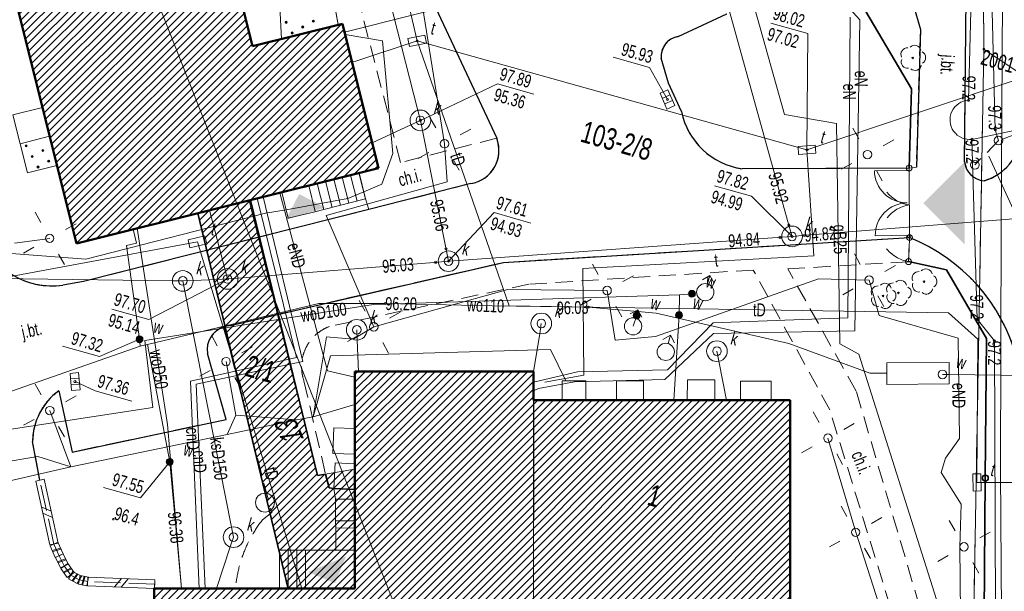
# Model space of a CAD drawing. Header units: inches. Extents: x 0 to 111471, y -105323 to 11070.
# Tile 7 of 256: x 41415 to 47131, y -77546 to -74226. Entities that reach past the tile are written whole.
import ezdxf
from ezdxf.enums import TextEntityAlignment as Align

# ---------------------------------------------------------------- set-up
doc = ezdxf.new("R2010")
doc.units = ezdxf.units.IN
doc.header["$MEASUREMENT"] = 0
for name, pattern in [('2_1', [0]), ('2_14', [1, -1]), ('2_KTCR02', [1.5, 1, -0.5]), ('2_KTJZ01', [2, 1.5, -0.5]), ('2_KTKR01', [0]), ('3_1', [0]), ('3_EGBB01', [0]), ('3_EGBC03', [0]), ('3_EGBI17', [0]), ('3_EGBL05', [0]), ('3_EGBS10', [0]), ('3_EGBS10G', [0]), ('3_EGBW14', [0]), ('4_1', [0]), ('4_14', [1, -1]), ('4_SUBP02_05', [0]), ('4_SUBP02_08', [0]), ('4_SUPC_01', [0]), ('4_SUPE_01', [0]), ('4_SUPG_01', [0]), ('4_SUPK_01', [0]), ('4_SUPT_01', [0]), ('4_SUPW_01', [0]), ('4_SUSM03_02', [0]), ('4_SUUS30_03', [0]), ('GDE', [0]), ('GUK', [2, 1.5, -0.5])]:
    doc.linetypes.add(name, pattern=pattern)
for name, color, linetype, lineweight in [('888 drzwi i okna', 4, 'Continuous', 0), ('888 opisy', 3, 'Continuous', 0), ('888 wymiary', 1, 'Continuous', 0), ('BUIB_L_1', 7, 'Continuous', 18), ('Dzialki', 7, 'GDE', 18), ('EADTD_T_0', 214, 'Continuous', 25), ('EGBB_L_0', 34, '3_EGBB01', 50), ('EGBC_E_T_0', 7, 'Continuous', 25), ('EGBC_E_T_2', 7, 'Continuous', 25), ('EGBC_L_0', 7, '3_EGBC03', 18), ('EGBC_L_2', 7, '3_EGBL05', 35), ('EGBE_L_3', 7, '3_EGBS10', 18), ('EGBE_L_6', 7, '3_EGBW14', 18), ('EGBE_L_8', 7, '3_1', 18), ('Kontury', 3, 'GUK', 18), ('KTCR_E_T_1', 7, 'Continuous', 15), ('KTCR_L_1', 7, '2_KTCR02', 18), ('KTJZ_E_T_0', 7, 'Continuous', 15), ('KTJZ_L_0', 7, '2_KTJZ01', 18), ('KTKR_L_0', 7, '2_KTKR01', 25), ('KTOK_L_1', 7, '2_1', 18), ('KTOK_L_3', 7, '2_1', 18), ('KTOK_L_4', 7, 'Continuous', 35), ('Numery_dzialek', 7, 'Continuous', 13), ('Numery_punktow', 7, 'Continuous', 9), ('OBOP_T_1', 3, 'Continuous', 18), ('Punkty', 7, 'Continuous', 18), ('RTPW_T_0', 7, 'Continuous', 15), ('SUBK_L_0', 34, '4_SUBP02_05', 18), ('SUBW_L_0', 5, '4_SUBP02_08', 18), ('SUPC_E_T_1', 200, 'Continuous', 15), ('SUPC_L_1', 200, '4_SUPC_01', 18), ('SUPE_E_T_3', 1, 'Continuous', 15), ('SUPE_L_2', 1, '4_SUPE_01', 18), ('SUPE_L_3', 1, '4_SUPE_01', 18), ('SUPG_E_T_4', 7, 'Continuous', 15), ('SUPG_L_4', 52, '4_SUPG_01', 18), ('SUPK_E_T_4', 34, 'Continuous', 15), ('SUPK_L_1', 34, '4_SUPK_01', 18), ('SUPK_L_4', 34, '4_SUPK_01', 18), ('SUPT_E_T_0', 30, 'Continuous', 15), ('SUPT_L_0', 30, '4_SUPT_01', 18), ('SUPW_E_T_0', 5, 'Continuous', 15), ('SUPW_L_0', 5, '4_SUPW_01', 18), ('SUSM_L_4', 7, 'Continuous', 18), ('SUSM_T_0', 7, 'Continuous', 18), ('SUTE_T_0', 1, 'Continuous', 18), ('SUTK_T_0', 34, 'Continuous', 18), ('SUTT_T_0', 30, 'Continuous', 18), ('SUTW_T_0', 5, 'Continuous', 18), ('SUUK_E_T_4', 7, 'Continuous', 15), ('SUUK_T_0', 7, 'Continuous', 18), ('SUUK_T_4', 7, 'Continuous', 18), ('SUUT_E_T_9', 30, 'Continuous', 15), ('SUUT_T_1', 30, 'Continuous', 18), ('SUUW_E_T_5', 7, 'Continuous', 15), ('SUUW_T_0', 7, 'Continuous', 18), ('SUUW_T_5', 7, 'Continuous', 18), ('SUUW_T_7', 7, 'Continuous', 18), ('SUUZ_L_5', 7, '4_1', 18)]:
    doc.layers.add(name, color=color, linetype=linetype, lineweight=lineweight)
doc.styles.get("Standard").update_dxf_attribs({"font": 'arial.ttf'})

# ---------------------------------------------------------------- blocks, each defined once
blk = doc.blocks.new('GRO')
at = {"linetype": 'Continuous'}
blk.add_circle((0, 0), 0.045, dxfattribs=at)
blk = doc.blocks.new('2_OBOP02_01')
at = {"linetype": 'Continuous'}
blk.add_circle((0, 0), 0.045, dxfattribs=at)
for centre, start, end in [((0, 0.375), 30.1401, 149.8599), ((-0.357, 0.116), 102.1445, 221.86), ((0.357, 0.116), 318.14, 77.8555), ((-0.22, -0.303), 174.1482, 293.8542), ((0.22, -0.303), 246.1458, 5.8518)]:
    blk.add_arc(centre, 0.375, start, end, dxfattribs=at)
blk = doc.blocks.new('2_RTPW01')
at = {"linetype": 'Continuous'}
blk.add_circle((0, 0), 0.045, dxfattribs=at)
blk = doc.blocks.new('3_EGBW14_W')
at = {"linetype": 'Continuous'}
for radius in [0.06, 0.055, 0.05, 0.045, 0.04, 0.035, 0.03, 0.025, 0.02, 0.015, 0.01, 0.005]:
    blk.add_circle((0, 0), radius, dxfattribs=at)
blk = doc.blocks.new('4_SUSM01')
at = {"linetype": 'Continuous'}
for p, q in [((-0.742, 0.742), (-1.237, 1.237)), ((0.742, 0.742), (1.237, 1.237)), ((-0.742, -0.742), (-1.237, -1.237)), ((0.742, -0.742), (1.237, -1.237))]:
    blk.add_line(p, q, dxfattribs=at)
blk.add_circle((0, 0), 0.245, dxfattribs=at)
blk = doc.blocks.new('4_SUPS01_03')
at = {"linetype": 'Continuous'}
blk.add_circle((0, 0), 0.0625, dxfattribs=at)
blk = doc.blocks.new('4_SUPS01_05')
at = {"linetype": 'Continuous'}
blk.add_circle((0, 0), 0.0625, dxfattribs=at)
blk = doc.blocks.new('4_SUPS01_07')
at = {"linetype": 'Continuous'}
blk.add_circle((0, 0), 0.0625, dxfattribs=at)
blk = doc.blocks.new('4_SUPS01_08')
at = {"linetype": 'Continuous'}
blk.add_circle((0, 0), 0.0625, dxfattribs=at)
blk = doc.blocks.new('4_SUUS05')
at = {"linetype": 'Continuous'}
for p, q in [((-0.5, -0.25), (-0.5, 0.25)), ((-0.5, 0.25), (0.5, 0.25)), ((-0.175, 0.25), (-0.175, -0.25)), ((0.175, 0.25), (0.175, -0.25)), ((0.5, 0.25), (0.5, -0.25)), ((0.5, -0.25), (-0.5, -0.25))]:
    blk.add_line(p, q, dxfattribs=at)
blk = doc.blocks.new('4_SUUS22_01')
at = {"linetype": 'Continuous'}
blk.add_circle((0, 0), 0.25, dxfattribs=at)
blk = doc.blocks.new('4_SUUS15_01B')
at = {"linetype": 'Continuous'}
for p, q in [((0.5, 0.233), (-0.5, 0.233)), ((-0.5, 0.233), (-0.5, -0.233)), ((0.5, -0.233), (0.5, 0.233)), ((-0.5, -0.233), (0.5, -0.233))]:
    blk.add_line(p, q, dxfattribs=at)
blk = doc.blocks.new('4_SUUS02')
at = {"linetype": 'Continuous'}
for p, q in [((0, 1), (-0.35355, 0.64645)), ((0, 1), (0.35355, 0.64645)), ((0, 0.5), (0, 1))]:
    blk.add_line(p, q, dxfattribs=at)
blk.add_circle((0, 0), 0.5, dxfattribs=at)
blk = doc.blocks.new('4_SUUS25')
at = {"linetype": 'Continuous'}
for radius in [0.2, 0.175, 0.15, 0.125, 0.1, 0.075, 0.05, 0.025, 0.00715]:
    blk.add_circle((0, 0), radius, dxfattribs=at)
blk = doc.blocks.new('G$C85765128')
at = {"layer": 'BUIB_L_1', "linetype": '2_1'}
for p, q in [((-64.593, 58.682), (-65.033, 58.445)), ((-65.033, 58.445), (-63.233, 55.106)), ((-64.593, 58.682), (-62.793, 55.343)), ((-64.313, 57.109), (-63.693, 57.013)), ((-64.133, 56.776), (-63.513, 56.679)), ((-62.793, 55.343), (-63.233, 55.106)), ((-62.822, 55.386), (-63.204, 55.063)), ((-63.204, 55.063), (-62.724, 54.494)), ((-63.012, 54.835), (-62.582, 55.101)), ((-62.964, 54.778), (-62.534, 55.044)), ((-62.822, 55.386), (-62.342, 54.816)), ((-62.342, 54.816), (-62.724, 54.494)), ((-62.347, 54.822), (-62.719, 54.488)), ((-62.719, 54.488), (-62.279, 53.998)), ((-62.543, 54.292), (-62.127, 54.577)), ((-62.499, 54.243), (-62.083, 54.528)), ((-62.347, 54.822), (-61.907, 54.332)), ((-61.907, 54.332), (-62.279, 53.998)), ((-61.936, 54.36), (-62.249, 53.97)), ((-61.936, 54.36), (-61.426, 53.95)), ((-60.591, 53.908), (-56.802, 54.819)), ((-60.475, 53.422), (-56.685, 54.332)), ((-58.959, 53.786), (-58.697, 54.363)), ((-58.58, 53.877), (-58.318, 54.454)), ((-56.802, 54.819), (-56.685, 54.332)), ((-62.249, 53.97), (-61.739, 53.56)), ((-62.045, 53.806), (-61.681, 54.155)), ((-61.994, 53.765), (-61.63, 54.114)), ((-61.426, 53.95), (-61.739, 53.56)), ((-61.525, 53.998), (-61.64, 53.512)), ((-61.525, 53.998), (-60.975, 53.868)), ((-61.42, 53.46), (-61.25, 53.933)), ((-61.365, 53.447), (-61.195, 53.92)), ((-60.975, 53.868), (-61.09, 53.382)), ((-61.053, 53.874), (-60.553, 53.914)), ((-61.053, 53.874), (-61.013, 53.376)), ((-60.813, 53.392), (-60.803, 53.894)), ((-60.763, 53.396), (-60.753, 53.898)), ((-60.591, 53.908), (-60.475, 53.422)), ((-60.553, 53.914), (-60.513, 53.416)), ((-61.64, 53.512), (-61.09, 53.382)), ((-61.013, 53.376), (-60.513, 53.416))]:
    blk.add_line(p, q, dxfattribs=at)
at = {"layer": 'Dzialki'}
for p, q in [((2.596, -2.615), (-95.154, 125.635)), ((-20.044, 101.435), (-18.944, 97.625)), ((-18.944, 97.625), (-16.324, 96.775)), ((-2.954, 37.315), (-18.944, 97.625))]:
    blk.add_line(p, q, dxfattribs=at)
at = {"layer": 'EGBB_L_0', "linetype": '3_EGBB01'}
for p, q in [((-66.535, 72.372), (-82.798, 100.707)), ((-64.059, 93.571), (-59.828, 86.192)), ((-59.828, 86.192), (-55.159, 88.862)), ((-50.858, 81.374), (-55.159, 88.862)), ((-66.535, 72.372), (-50.858, 81.374)), ((-38.518, 70.867), (-24.18, 74.939)), ((-24.18, 74.939), (-20.408, 61.651)), ((-48.947, 69.635), (-38.968, 72.477)), ((-38.968, 72.477), (-38.518, 70.867)), ((-45.505, 57.507), (-48.947, 69.635)), ((-56.713, 54.326), (-45.505, 57.507)), ((-52.651, 40.038), (-56.713, 54.326))]:
    blk.add_line(p, q, dxfattribs=at)
at = {"layer": 'EGBC_L_0', "linetype": '3_EGBC03'}
for p, q in [((-82.798, 100.707), (-66.535, 72.372)), ((-59.828, 86.192), (-64.059, 93.571)), ((-55.159, 88.862), (-59.828, 86.192)), ((-50.858, 81.374), (-55.159, 88.862)), ((-66.535, 72.372), (-50.858, 81.374)), ((-24.18, 74.939), (-38.518, 70.867)), ((-24.18, 74.939), (-20.408, 61.651)), ((-38.968, 72.477), (-48.947, 69.635)), ((-38.518, 70.867), (-38.968, 72.477)), ((-34.736, 57.589), (-38.518, 70.867)), ((-48.947, 69.635), (-45.505, 57.507)), ((-45.505, 57.507), (-56.713, 54.326)), ((-56.713, 54.326), (-52.651, 40.038))]:
    blk.add_line(p, q, dxfattribs=at)
at = {"layer": 'EGBC_L_2', "linetype": '3_EGBL05'}
for p, q in [((-60.227, 75.993), (-57.507, 77.553)), ((-57.507, 77.553), (-49.376, 63.236)), ((-49.224, 56.447), (-60.227, 75.993)), ((-49.376, 63.236), (-48.956, 63.436)), ((-48.956, 63.436), (-48.536, 62.736)), ((-48.256, 62.766), (-47.076, 63.046)), ((-47.076, 63.046), (-45.505, 57.507)), ((-48.536, 62.736), (-48.256, 62.766)), ((-45.505, 57.507), (-49.224, 56.447))]:
    blk.add_line(p, q, dxfattribs=at)
at = {"layer": 'EGBE_L_3', "linetype": '3_EGBS10'}
for p, q in [((-55.877, 78.493), (-51.868, 80.794)), ((-51.098, 79.444), (-51.868, 80.794)), ((-70.586, 79.421), (-72.116, 78.551)), ((-69.726, 77.931), (-70.586, 79.421)), ((-71.256, 77.051), (-72.116, 78.551)), ((-55.877, 78.493), (-55.107, 77.134)), ((-69.726, 77.931), (-71.256, 77.051)), ((-55.107, 77.134), (-53.867, 77.844)), ((-46.115, 59.657), (-47.185, 59.357)), ((-46.115, 59.657), (-45.505, 57.507)), ((-47.185, 59.357), (-48.395, 59.006)), ((-50.315, 58.466), (-49.704, 56.317)), ((-45.505, 57.507), (-49.704, 56.317))]:
    blk.add_line(p, q, dxfattribs=at)
at = {"layer": 'EGBE_L_3', "linetype": '3_1'}
for p, q in [((-51.098, 79.444), (-51.876, 80.79)), ((-52.397, 78.694), (-53.177, 80.043)), ((-51.964, 78.944), (-52.743, 80.292)), ((-51.531, 79.194), (-52.309, 80.541)), ((-53.263, 78.193), (-54.044, 79.545)), ((-52.83, 78.443), (-53.61, 79.794)), ((-53.696, 77.943), (-54.478, 79.297)), ((-50.315, 58.466), (-50.315, 58.466)), ((-49.833, 58.602), (-49.228, 56.451)), ((-49.352, 58.737), (-48.747, 56.588)), ((-48.871, 58.873), (-48.266, 56.724))]:
    blk.add_line(p, q, dxfattribs=at)
at = {"layer": 'EGBE_L_3', "linetype": '3_EGBS10G'}
for p, q in [((-53.867, 77.844), (-51.098, 79.444)), ((-48.395, 59.006), (-50.315, 58.466))]:
    blk.add_line(p, q, dxfattribs=at)
at = {"layer": 'EGBE_L_6', "linetype": '3_EGBW14'}
for p, q in [((-55.389, 88.732), (-55.999, 90.002)), ((-58.939, 88.822), (-58.329, 87.052)), ((-58.329, 87.052), (-55.389, 88.732)), ((-69.726, 77.931), (-71.256, 77.051)), ((-68.856, 76.411), (-69.726, 77.931)), ((-71.256, 77.051), (-70.386, 75.531)), ((-70.386, 75.531), (-68.856, 76.411))]:
    blk.add_line(p, q, dxfattribs=at)
at = {"layer": 'EGBE_L_8', "linetype": '3_EGBI17'}
for p, q in [((-25.55, 75.699), (-27.26, 75.218)), ((-25.25, 74.639), (-25.55, 75.699)), ((-27.26, 75.218), (-26.959, 74.148)), ((-28.719, 74.878), (-30.249, 74.448)), ((-30.249, 74.448), (-29.929, 73.308)), ((-28.399, 73.738), (-28.719, 74.878)), ((-26.959, 74.148), (-25.25, 74.639)), ((-29.929, 73.308), (-28.399, 73.738)), ((-32.679, 73.698), (-34.189, 73.277)), ((-34.189, 73.277), (-33.879, 72.188)), ((-32.369, 72.608), (-32.679, 73.698)), ((-35.908, 72.787), (-37.218, 72.407)), ((-35.598, 71.697), (-35.908, 72.787)), ((-33.879, 72.188), (-32.369, 72.608)), ((-37.218, 72.407), (-36.908, 71.327)), ((-36.908, 71.327), (-35.598, 71.697)), ((-48.046, 66.446), (-49.236, 66.146)), ((-47.636, 65.026), (-48.046, 66.446)), ((-49.236, 66.146), (-48.876, 64.716)), ((-48.876, 64.716), (-47.636, 65.026)), ((-48.606, 64.226), (-47.486, 64.486)), ((-48.256, 62.766), (-48.606, 64.226)), ((-47.486, 64.486), (-47.076, 63.046)), ((-47.076, 63.046), (-48.256, 62.766)), ((-47.996, 62.206), (-46.926, 62.506)), ((-46.926, 62.506), (-46.586, 61.297)), ((-47.655, 60.996), (-47.996, 62.206)), ((-46.586, 61.297), (-47.655, 60.996)), ((-47.535, 60.586), (-46.465, 60.897)), ((-46.465, 60.897), (-46.115, 59.657)), ((-47.185, 59.357), (-47.535, 60.586)), ((-46.115, 59.657), (-47.185, 59.357))]:
    blk.add_line(p, q, dxfattribs=at)
at = {"layer": 'Kontury'}
for p, q in [((-18.944, 97.625), (-20.044, 101.435)), ((-16.324, 96.775), (-18.944, 97.625)), ((-18.944, 97.625), (-2.954, 37.315))]:
    blk.add_line(p, q, dxfattribs=at)
at = {"layer": 'KTCR_L_1', "linetype": '2_KTCR02'}
for p, q in [((-49.709, 82.034), (-56.07, 92.882)), ((-55.389, 88.731), (-55.999, 90.002)), ((-55.159, 88.862), (-55.389, 88.731)), ((-50.858, 81.374), (-55.159, 88.862)), ((-42.389, 78.086), (-20.102, 85.918)), ((-19.772, 84.559), (-20.102, 85.918)), ((-44.73, 84.915), (-49.709, 82.034)), ((-26.401, 82.238), (-19.772, 84.559)), ((-45.449, 81.975), (-50.74, 78.914)), ((-20.64, 76.499), (-26.401, 82.238)), ((-51.868, 80.794), (-50.858, 81.374)), ((-28.311, 81.627), (-40.619, 77.276)), ((-21.82, 75.029), (-28.311, 81.627)), ((-51.098, 79.444), (-51.868, 80.794)), ((-50.74, 78.914), (-51.098, 79.444)), ((-52.307, 72.635), (-42.389, 78.086)), ((-40.619, 77.276), (-51.087, 71.745)), ((-11.279, 61.662), (-20.64, 76.499)), ((-12.859, 61.202), (-21.82, 75.029)), ((-56.616, 70.234), (-52.307, 72.635)), ((-56.964, 70.065), (-53.785, 64.535)), ((-51.646, 68.315), (-48.956, 63.436)), ((-53.785, 64.535), (-51.355, 60.446)), ((-48.956, 63.436), (-48.536, 62.736)), ((-48.536, 62.736), (-48.256, 62.766)), ((-48.256, 62.766), (-47.996, 62.206)), ((-47.996, 62.206), (-47.655, 60.996)), ((-47.655, 60.996), (-47.535, 60.586)), ((-51.355, 60.446), (-51.753, 59.879)), ((-47.535, 60.586), (-47.185, 59.357)), ((-47.185, 59.357), (-50.315, 58.466)), ((-50.315, 58.466), (-49.704, 56.315)), ((-49.704, 56.315), (-52.164, 55.616))]:
    blk.add_line(p, q, dxfattribs=at)
for centre, radius, start, end in [((-46.284, 83.737), 1.95, 295.3416, 37.1555), ((-49.607, 69.743), 2.49, 126.48, 214.9934), ((-44.909, 57.068), 7.399, 157.6663, 191.3134)]:
    blk.add_arc(centre, radius, start, end, dxfattribs=at)
at = {"layer": 'KTCR_L_1', "linetype": '2_14'}
blk.add_arc((-56.175, 68.885), 1.419, 108.1202, 123.7946, dxfattribs=at)
at = {"layer": 'KTJZ_L_0', "linetype": '2_KTJZ01'}
for p, q in [((-18.223, 91.018), (-22.025, 104.846)), ((-23.984, 99.646), (-22.794, 97.707)), ((-22.794, 97.707), (-20.833, 89.958)), ((-36.212, 93.475), (-33.852, 95.515)), ((-51.33, 92.543), (-44.73, 84.915)), ((-36.021, 90.725), (-36.811, 92.005)), ((-34.831, 89.346), (-36.021, 90.725)), ((-21.223, 89.798), (-30.541, 87.107)), ((-20.833, 89.958), (-21.223, 89.798)), ((-42.389, 78.086), (-20.102, 85.918)), ((-45.449, 81.975), (-50.74, 78.914)), ((-50.74, 78.914), (-65.535, 70.353)), ((-52.307, 72.635), (-42.389, 78.086)), ((-56.616, 70.234), (-52.307, 72.635)), ((-65.535, 70.353), (-66.635, 69.832)), ((-55.375, 64.915), (-57.466, 68.294)), ((-63.454, 60.654), (-55.375, 64.915)), ((-65.174, 63.853), (-63.454, 60.654)), ((-64.813, 58.564), (-65.834, 60.613)), ((-63.013, 55.224), (-64.813, 58.564)), ((-63.013, 55.224), (-62.533, 54.655)), ((-62.533, 54.655), (-62.093, 54.165)), ((-56.743, 54.576), (-60.533, 53.665)), ((-56.743, 54.576), (-56.713, 54.326)), ((-56.713, 54.326), (-53.669, 43.618)), ((-62.093, 54.165), (-61.583, 53.755)), ((-61.583, 53.755), (-61.033, 53.625)), ((-61.033, 53.625), (-60.533, 53.665))]:
    blk.add_line(p, q, dxfattribs=at)
for centre, radius, start, end in [((-35.741, 92.426), 1.15, 114.1504, 201.4612), ((-18.404, 92.817), 2.98, 301.5859, 10.4732), ((-17.097, 91.461), 1.21, 201.4872, 282.1281), ((-31.104, 91.258), 4.19, 207.162, 277.7144), ((-21.195, 75.466), 10.509, 31.2625, 84.0301), ((-46.284, 83.737), 1.95, 295.3416, 37.1555), ((-68.449, 73.873), 4.43, 216.6154, 294.1788), ((-56.174, 68.885), 1.42, 123.7883, 204.5762), ((-56.175, 68.885), 1.419, 108.1202, 123.7946), ((-62.348, 61.591), 3.62, 141.3208, 195.6701)]:
    blk.add_arc(centre, radius, start, end, dxfattribs=at)
at = {"layer": 'KTKR_L_0', "linetype": '2_KTKR01'}
for p, q in [((-18.223, 91.018), (-22.025, 104.846)), ((-23.984, 99.646), (-22.794, 97.707)), ((-22.794, 97.707), (-20.833, 89.958)), ((-36.212, 93.475), (-33.852, 95.515)), ((-51.33, 92.543), (-44.73, 84.915)), ((-36.021, 90.725), (-36.811, 92.005)), ((-34.831, 89.346), (-36.021, 90.725)), ((-21.223, 89.798), (-30.541, 87.107)), ((-42.389, 78.086), (-20.102, 85.918)), ((-45.449, 81.975), (-50.74, 78.914)), ((-50.74, 78.914), (-65.535, 70.353)), ((-52.307, 72.635), (-42.389, 78.086)), ((-56.616, 70.234), (-52.307, 72.635)), ((-65.535, 70.353), (-66.635, 69.832)), ((-55.375, 64.915), (-57.466, 68.294)), ((-63.454, 60.654), (-55.375, 64.915)), ((-65.174, 63.853), (-63.454, 60.654)), ((-64.813, 58.564), (-65.834, 60.613))]:
    blk.add_line(p, q, dxfattribs=at)
for centre, radius, start, end in [((-35.741, 92.426), 1.15, 114.1504, 201.4612), ((-18.404, 92.817), 2.98, 301.5859, 10.4732), ((-17.097, 91.461), 1.21, 201.4872, 282.1281), ((-31.104, 91.258), 4.19, 207.162, 277.7144), ((-21.195, 75.466), 10.509, 31.2625, 84.0301), ((-46.284, 83.737), 1.95, 295.3416, 37.1555), ((-68.449, 73.873), 4.43, 216.6154, 294.1788), ((-56.174, 68.885), 1.42, 123.7883, 204.5762), ((-56.175, 68.885), 1.419, 108.1202, 123.7946), ((-62.348, 61.591), 3.62, 141.3208, 195.6701)]:
    blk.add_arc(centre, radius, start, end, dxfattribs=at)
at = {"layer": 'KTOK_L_1'}
for p, q in [((-20.836, 88.458), (-21.223, 89.798)), ((-20.419, 87.017), (-20.836, 88.458)), ((-20.102, 85.918), (-20.489, 87.258))]:
    blk.add_line(p, q, dxfattribs=at)
for centre in [(-21.223, 89.798), (-20.102, 85.918)]:
    blk.add_circle(centre, 0.17, dxfattribs=at)
for centre, start, end in [((-20.912, 89.718), 234.0917, 278.1661), ((-19.812, 85.912), 114.055, 158.1294)]:
    blk.add_arc(centre, 2, start, end, dxfattribs=at)
at = {"layer": 'KTOK_L_3'}
for p, q in [((-19.937, 85.238), (-20.102, 85.918)), ((-19.772, 84.559), (-19.937, 85.238)), ((-21.174, 84.909), (-21.2, 84.932)), ((-21.089, 84.853), (-21.174, 84.909)), ((-21.005, 84.806), (-21.089, 84.853)), ((-20.922, 84.759), (-21.005, 84.806)), ((-20.831, 84.724), (-20.922, 84.759)), ((-20.75, 84.686), (-20.831, 84.724)), ((-20.649, 84.653), (-20.75, 84.686)), ((-20.558, 84.617), (-20.649, 84.653)), ((-20.462, 84.602), (-20.558, 84.617)), ((-20.363, 84.578), (-20.462, 84.602)), ((-20.267, 84.563), (-20.363, 84.578)), ((-20.173, 84.557), (-20.267, 84.563)), ((-20.067, 84.545), (-20.173, 84.557)), ((-19.975, 84.548), (-20.067, 84.545)), ((-19.873, 84.553), (-19.975, 84.548)), ((-19.772, 84.559), (-19.873, 84.553))]:
    blk.add_line(p, q, dxfattribs=at)
for centre in [(-20.102, 85.918), (-19.772, 84.559)]:
    blk.add_circle(centre, 0.17, dxfattribs=at)
at = {"layer": 'KTOK_L_4'}
for p, q in [((-22.353, 94.257), (-27.183, 98.866)), ((-21.223, 89.798), (-22.353, 94.257)), ((-17.522, 84.709), (-19.772, 84.559)), ((-14.202, 81.5), (-17.522, 84.709)), ((-12.051, 73.688), (-14.202, 81.5)), ((-9.9, 65.875), (-12.051, 73.688))]:
    blk.add_line(p, q, dxfattribs=at)
blk.add_circle((-12.051, 73.688), 0.17, dxfattribs=at)
at = {"layer": 'SUBK_L_0', "linetype": '4_SUBP02_05'}
for centre in [(-49.279, 84.704), (-26.681, 84.118), (-45.468, 77.285), (-29.05, 76.518), (-39.298, 75.276), (-57.526, 72.784), (-49.507, 71.995), (-59.996, 71.963), (-53.094, 58.456)]:
    blk.add_circle(centre, 0.6, dxfattribs=at)
at = {"layer": 'SUBW_L_0', "linetype": '4_SUBP02_08'}
for p, q in [((-19.381, 78.559), (-15.901, 79.57)), ((-15.901, 79.57), (-15.717, 78.901)), ((-15.717, 78.901), (-15.571, 78.37)), ((-19.031, 77.359), (-19.381, 78.559)), ((-15.571, 78.37), (-19.031, 77.359))]:
    blk.add_line(p, q, dxfattribs=at)
at = {"layer": 'SUPC_L_1', "linetype": '4_SUPC_01'}
for p, q in [((-52.436, 69.495), (-57.147, 77.763)), ((-56.837, 77.943), (-52.016, 69.375)), ((-57.975, 66.484), (-52.436, 69.495)), ((-52.016, 69.375), (-57.605, 66.404)), ((-54.204, 55.036), (-57.975, 66.484)), ((-57.605, 66.404), (-53.854, 55.136))]:
    blk.add_line(p, q, dxfattribs=at)
at = {"layer": 'SUPC_L_1', "linetype": '4_1'}
for p, q in [((-52.436, 69.495), (-57.147, 77.763)), ((-56.837, 77.943), (-52.016, 69.375)), ((-57.975, 66.484), (-52.436, 69.495)), ((-52.016, 69.375), (-57.605, 66.404)), ((-54.204, 55.036), (-57.975, 66.484)), ((-57.605, 66.404), (-53.854, 55.136))]:
    blk.add_line(p, q, dxfattribs=at)
at = {"layer": 'SUPE_L_2', "linetype": '4_SUPE_01'}
for p, q in [((-23.026, 110.206), (-18.984, 94.528)), ((-18.173, 92.398), (-15.954, 93.558)), ((-18.173, 92.398), (-15.022, 82.43)), ((-15.022, 82.43), (-13.722, 81.5)), ((-13.722, 81.5), (-2.867, 43.845))]:
    blk.add_line(p, q, dxfattribs=at)
blk.add_arc((-18.613, 93.45), 1.14, 108.9552, 292.7052, dxfattribs=at)
at = {"layer": 'SUPE_L_3', "linetype": '4_SUPE_01'}
for p, q in [((-22.476, 110.796), (-17.024, 93.298)), ((-26.323, 97.296), (-28.423, 98.596)), ((-26.923, 97.296), (-22.271, 80.449)), ((-21.671, 79.849), (-26.323, 97.296)), ((-54.909, 88.423), (-41.232, 96.344)), ((-12.461, 95.882), (-16.473, 92.898)), ((-47.559, 83.784), (-52.7, 94.832)), ((-17.024, 93.298), (-16.674, 92.748)), ((-16.963, 91.721), (-13.709, 87.925)), ((-52.659, 88.553), (-54.839, 88.303)), ((-50.299, 82.424), (-52.659, 88.553)), ((-46.809, 81.695), (-47.559, 83.784)), ((-21.681, 82.898), (-24.531, 82.178)), ((-20.551, 81.079), (-21.681, 82.898)), ((-50.408, 80.524), (-50.299, 82.424)), ((-24.531, 82.178), (-32.719, 76.357)), ((-53.028, 77.904), (-46.809, 81.695)), ((-15.792, 81.08), (-20.551, 81.079)), ((-15.792, 81.08), (-14.121, 75.49)), ((-51.308, 79.814), (-50.408, 80.524)), ((-22.271, 80.449), (-29.72, 78.048)), ((-52.078, 79.184), (-51.308, 79.814)), ((-29.52, 77.448), (-21.671, 79.849)), ((-55.357, 77.584), (-52.078, 79.184)), ((-55.977, 78.433), (-50.496, 69.245)), ((-48.597, 72.435), (-53.028, 77.904)), ((-36.149, 78.167), (-41.708, 76.646)), ((-34.919, 75.517), (-36.149, 78.167)), ((-29.72, 78.048), (-31.519, 74.698)), ((-56.457, 77.063), (-55.357, 77.584)), ((-31.519, 74.098), (-29.52, 77.448)), ((-65.765, 71.642), (-56.457, 77.063)), ((-41.708, 76.646), (-48.597, 72.435)), ((-32.719, 76.357), (-34.919, 75.517)), ((-14.121, 75.49), (-14.581, 74.17)), ((-31.519, 74.698), (-36.518, 73.147)), ((-38.368, 73.977), (-50.557, 70.135)), ((-37.018, 72.467), (-38.368, 73.977)), ((-36.518, 72.547), (-31.519, 74.098)), ((-14.581, 74.17), (-14.611, 73.291)), ((-21.47, 73.419), (-18.429, 68.6)), ((-14.611, 73.291), (-12.99, 71.841)), ((-36.518, 73.147), (-38.798, 71.867)), ((-68.105, 72.232), (-69.985, 71.402)), ((-48.597, 72.435), (-49.557, 71.415)), ((-38.428, 71.597), (-36.518, 72.547)), ((-74.864, 69.771), (-65.765, 71.642)), ((-38.668, 71.397), (-38.428, 71.597)), ((-12.99, 71.841), (-12.38, 69.441)), ((-49.557, 71.415), (-51.077, 71.115)), ((-51.077, 71.115), (-50.566, 66.445)), ((-50.557, 70.135), (-50.566, 66.445)), ((-50.496, 69.245), (-48.857, 69.315)), ((-12.38, 69.441), (-9.849, 60.872)), ((-18.429, 68.6), (-15.479, 64.201)), ((-56.296, 68.144), (-54.895, 65.315)), ((-50.566, 66.445), (-48.426, 67.796)), ((-50.566, 66.445), (-51.446, 66.015)), ((-51.446, 66.015), (-55.075, 64.095)), ((-54.895, 65.315), (-51.446, 66.015)), ((-54.895, 65.315), (-55.075, 64.095)), ((-55.075, 64.095), (-63.304, 59.804)), ((-63.304, 59.804), (-65.364, 62.613)), ((-68.603, 56.903), (-63.304, 59.804)), ((-65.313, 59.864), (-68.083, 58.543)), ((-63.304, 59.804), (-65.313, 59.864))]:
    blk.add_line(p, q, dxfattribs=at)
at = {"layer": 'SUPE_L_3', "linetype": '4_14'}
blk.add_line((-17.126, 91.911), (-16.674, 92.748), dxfattribs=at)
at = {"layer": 'SUPG_L_4', "linetype": '4_SUPG_01'}
for p, q in [((-29.038, 90.807), (-40.092, 108.807)), ((-25.989, 91.14), (-29.038, 90.807)), ((-22.303, 78.879), (-25.989, 91.14)), ((-21.089, 78.607), (-22.303, 78.879)), ((-11.526, 64.136), (-21.089, 78.607))]:
    blk.add_line(p, q, dxfattribs=at)
at = {"layer": 'SUPG_L_4', "linetype": '4_1'}
for p, q in [((-40.092, 108.807), (-29.038, 90.807)), ((-29.038, 90.807), (-25.989, 91.14)), ((-25.989, 91.14), (-22.303, 78.879)), ((-22.303, 78.879), (-21.089, 78.607)), ((-21.089, 78.607), (-11.526, 64.136))]:
    blk.add_line(p, q, dxfattribs=at)
at = {"layer": 'SUPK_L_1', "linetype": '4_SUPK_01'}
for p, q in [((-29.05, 76.518), (-28.777, 75.983)), ((-28.777, 75.983), (-27.73, 73.93)), ((-39.298, 75.276), (-39.228, 74.681)), ((-39.228, 74.681), (-38.968, 72.477)), ((-49.507, 71.995), (-49.316, 71.426)), ((-49.316, 71.426), (-48.737, 69.695)), ((-53.121, 57.856), (-53.234, 55.313))]:
    blk.add_line(p, q, dxfattribs=at)
at = {"layer": 'SUPK_L_1', "linetype": '4_1'}
for p, q in [((-28.777, 75.983), (-29.05, 76.518)), ((-27.73, 73.93), (-28.777, 75.983)), ((-39.228, 74.681), (-39.298, 75.276)), ((-38.968, 72.477), (-39.228, 74.681)), ((-49.316, 71.426), (-49.507, 71.995)), ((-48.737, 69.695), (-49.316, 71.426)), ((-53.121, 57.856), (-53.094, 58.456)), ((-53.234, 55.313), (-53.121, 57.856))]:
    blk.add_line(p, q, dxfattribs=at)
at = {"layer": 'SUPK_L_1', "linetype": '4_14'}
blk.add_line((-53.094, 58.456), (-53.121, 57.856), dxfattribs=at)
at = {"layer": 'SUPK_L_4', "linetype": '4_SUPK_01'}
for p, q in [((-43.492, 111.73), (-26.993, 84.63)), ((-49.58, 85.223), (-57.73, 99.272)), ((-26.119, 84.327), (-12.066, 89.56)), ((-49.279, 84.704), (-49.58, 85.223)), ((-49.279, 84.704), (-49.732, 84.311)), ((-49.005, 84.17), (-49.279, 84.704)), ((-26.993, 84.63), (-26.681, 84.118)), ((-49.732, 84.311), (-51.61, 82.682)), ((-45.742, 77.819), (-49.005, 84.17)), ((-26.681, 84.118), (-27.245, 83.912)), ((-26.681, 84.118), (-26.119, 84.327)), ((-27.245, 83.912), (-44.904, 77.49)), ((-45.468, 77.285), (-45.742, 77.819)), ((-46.03, 77.075), (-45.468, 77.285)), ((-44.904, 77.49), (-45.468, 77.285)), ((-56.964, 72.993), (-46.03, 77.075)), ((-57.83, 73.301), (-59.618, 76.344)), ((-57.526, 72.784), (-57.83, 73.301)), ((-58.096, 72.595), (-57.526, 72.784)), ((-57.526, 72.784), (-56.964, 72.993)), ((-59.996, 71.963), (-59.427, 72.152)), ((-59.427, 72.152), (-58.096, 72.595)), ((-90.032, 63.865), (-60.575, 71.807)), ((-60.575, 71.807), (-59.996, 71.963)), ((-59.996, 71.963), (-59.723, 71.429)), ((-59.723, 71.429), (-53.367, 58.99)), ((-53.367, 58.99), (-53.094, 58.456))]:
    blk.add_line(p, q, dxfattribs=at)
at = {"layer": 'SUPK_L_4', "linetype": '4_1'}
for p, q in [((-26.993, 84.63), (-43.492, 111.73)), ((-57.73, 99.272), (-49.58, 85.223)), ((-12.066, 89.56), (-26.119, 84.327)), ((-49.58, 85.223), (-49.279, 84.704)), ((-49.732, 84.311), (-49.279, 84.704)), ((-49.279, 84.704), (-49.005, 84.17)), ((-26.681, 84.118), (-26.993, 84.63)), ((-51.61, 82.682), (-49.732, 84.311)), ((-49.005, 84.17), (-45.742, 77.819)), ((-26.681, 84.118), (-27.245, 83.912)), ((-26.119, 84.327), (-26.681, 84.118)), ((-27.245, 83.912), (-44.904, 77.49)), ((-45.742, 77.819), (-45.468, 77.285)), ((-45.468, 77.285), (-46.03, 77.075)), ((-44.904, 77.49), (-45.468, 77.285)), ((-46.03, 77.075), (-56.964, 72.993)), ((-57.83, 73.301), (-59.618, 76.344)), ((-57.526, 72.784), (-57.83, 73.301)), ((-57.526, 72.784), (-58.096, 72.595)), ((-56.964, 72.993), (-57.526, 72.784)), ((-59.427, 72.152), (-59.996, 71.963)), ((-58.096, 72.595), (-59.427, 72.152)), ((-60.575, 71.807), (-90.032, 63.865)), ((-59.996, 71.963), (-60.575, 71.807)), ((-59.723, 71.429), (-59.996, 71.963)), ((-53.367, 58.99), (-59.723, 71.429)), ((-53.094, 58.456), (-53.367, 58.99))]:
    blk.add_line(p, q, dxfattribs=at)
at = {"layer": 'SUPT_L_0', "linetype": '4_SUPT_01'}
for p, q in [((5.871, 111.8), (-27.222, 89.197)), ((-15.183, 88.059), (-18.965, 101.717)), ((-27.222, 89.197), (-50.72, 89.093)), ((-27.222, 89.197), (-25.155, 83.38)), ((-50.72, 89.093), (-53.819, 86.993)), ((-50.72, 89.093), (-41.378, 75.756)), ((-11.301, 74.291), (-15.183, 88.059)), ((-53.819, 86.993), (-54.028, 86.893)), ((-25.155, 83.38), (-37.859, 79.002)), ((-41.378, 75.756), (-16.732, 82.329)), ((-16.732, 82.329), (-14.672, 81.32)), ((-14.672, 81.32), (-12.451, 73.311)), ((-37.859, 79.002), (-36.103, 73.075)), ((-12.451, 73.311), (-2.832, 76.022)), ((-59.801, 74.384), (-86.782, 61)), ((-48.456, 56.669), (-59.801, 74.384)), ((-7.529, 61.353), (-11.301, 74.291)), ((-36.103, 73.075), (-38.168, 72.047))]:
    blk.add_line(p, q, dxfattribs=at)
at = {"layer": 'SUPW_L_0', "linetype": '4_SUPW_01'}
for p, q in [((-7.932, 81.011), (-15.717, 78.901)), ((-32.03, 79.077), (-48.967, 73.685)), ((-32.03, 79.077), (-31.36, 79.327)), ((-31.74, 77.937), (-32.03, 79.077)), ((-33.049, 77.677), (-25.16, 78.078)), ((-30.679, 73.098), (-31.74, 77.937)), ((-25.16, 78.078), (-20.161, 77.709)), ((-20.161, 77.709), (-19.211, 77.979)), ((-36.929, 76.937), (-34.089, 77.477)), ((-34.099, 77.237), (-34.129, 76.577)), ((-34.089, 77.477), (-34.099, 77.237)), ((-34.089, 77.477), (-33.049, 77.677)), ((-42.328, 75.476), (-36.929, 76.937)), ((-48.327, 73.915), (-42.328, 75.476)), ((-63.176, 73.343), (-63.588, 74.064)), ((-63.385, 74.181), (-58.565, 63.704)), ((-52.037, 72.855), (-48.327, 73.915)), ((-63.706, 73.053), (-63.176, 73.343)), ((-48.967, 73.685), (-61.175, 68.034)), ((-61.485, 68.023), (-63.706, 73.053)), ((-60.955, 67.864), (-52.037, 72.855)), ((-61.335, 67.654), (-61.485, 68.023)), ((-61.175, 68.034), (-59.665, 64.414)), ((-68.944, 62.303), (-61.335, 67.654)), ((-61.335, 67.654), (-60.955, 67.864)), ((-60.955, 67.864), (-57.854, 61.645)), ((-59.665, 64.414), (-74.732, 57.552)), ((-58.565, 63.704), (-55.182, 54.76)), ((-57.854, 61.645), (-55.186, 54.759))]:
    blk.add_line(p, q, dxfattribs=at)
at = {"layer": 'SUPW_L_0', "linetype": '4_1'}
for p, q in [((-7.932, 81.011), (-15.717, 78.901)), ((-48.967, 73.685), (-32.03, 79.077)), ((-32.03, 79.077), (-31.36, 79.327)), ((-32.03, 79.077), (-31.74, 77.937)), ((-15.717, 78.901), (-16.091, 78.8)), ((-25.16, 78.078), (-33.049, 77.677)), ((-31.74, 77.937), (-30.679, 73.098)), ((-20.161, 77.709), (-25.16, 78.078)), ((-19.211, 77.979), (-20.161, 77.709)), ((-34.089, 77.477), (-36.929, 76.937)), ((-34.129, 76.577), (-34.099, 77.237)), ((-34.099, 77.237), (-34.089, 77.477)), ((-33.049, 77.677), (-34.089, 77.477)), ((-36.929, 76.937), (-42.328, 75.476)), ((-42.328, 75.476), (-48.327, 73.915)), ((-63.176, 73.343), (-63.588, 74.064)), ((-58.565, 63.704), (-63.385, 74.181)), ((-48.327, 73.915), (-52.037, 72.855)), ((-63.706, 73.053), (-63.176, 73.343)), ((-61.175, 68.034), (-48.967, 73.685)), ((-61.485, 68.023), (-63.706, 73.053)), ((-52.037, 72.855), (-60.955, 67.864)), ((-61.335, 67.654), (-61.485, 68.023)), ((-59.665, 64.414), (-61.175, 68.034)), ((-61.335, 67.654), (-68.944, 62.303)), ((-60.955, 67.864), (-61.335, 67.654)), ((-57.854, 61.645), (-60.955, 67.864)), ((-74.732, 57.552), (-59.665, 64.414)), ((-55.182, 54.76), (-58.565, 63.704)), ((-55.186, 54.759), (-57.854, 61.645))]:
    blk.add_line(p, q, dxfattribs=at)
at = {"layer": 'SUPW_L_0', "linetype": '4_14'}
blk.add_line((-15.717, 78.901), (-16.091, 78.8), dxfattribs=at)
at = {"layer": 'SUSM_L_4', "linetype": '4_SUSM03_02'}
for p, q in [((-16.792, 92.528), (-17.03, 92.088)), ((-17.365, 91.468), (-17.603, 91.028))]:
    blk.add_line(p, q, dxfattribs=at)
for centre in [(-16.674, 92.748), (-17.603, 91.028)]:
    blk.add_circle(centre, 0.25, dxfattribs=at)
at = {"layer": 'SUTK_T_0', "linetype": 'Continuous'}
for p, q in [((-39.52, 91.285), (-37.321, 91.285)), ((-35.811, 89.795), (-37.321, 91.285)), ((-49.279, 84.704), (-45.55, 87.974)), ((-45.55, 87.974), (-43.351, 87.974)), ((-31.807, 85.717), (-29.581, 85.717)), ((-26.681, 84.118), (-29.581, 85.717)), ((-45.468, 77.285), (-43.699, 80.725)), ((-43.699, 80.725), (-41.473, 80.725)), ((-57.526, 72.784), (-61.285, 69.263)), ((-63.511, 69.263), (-61.285, 69.263)), ((-64.414, 64.633), (-63.134, 64.434)), ((-63.134, 64.434), (-60.936, 64.434))]:
    blk.add_line(p, q, dxfattribs=at)
at = {"layer": 'SUTT_T_0', "linetype": 'Continuous'}
for p, q in [((-31.248, 95.696), (-29.023, 95.696)), ((-27.222, 89.197), (-29.023, 95.696)), ((-50.72, 89.093), (-52.26, 91.903))]:
    blk.add_line(p, q, dxfattribs=at)
at = {"layer": 'SUTW_T_0', "linetype": 'Continuous'}
for p, q in [((-61.485, 68.023), (-63.448, 66.414)), ((-65.674, 66.413), (-63.448, 66.414)), ((-57.854, 61.645), (-58.922, 59.172)), ((-61.148, 59.171), (-58.922, 59.172))]:
    blk.add_line(p, q, dxfattribs=at)
at = {"layer": 'SUUZ_L_5', "linetype": '4_SUUS30_03'}
blk.add_circle((-51.885, 60.886), 0.55, dxfattribs=at)
at = {"layer": 'EGBE_L_6'}
for p in [(-56.829, 88.552), (-58.329, 88.052), (-57.329, 88.052), (-57.829, 87.552), (-70.886, 77.031), (-69.886, 77.031), (-70.386, 76.531), (-69.886, 76.031), (-69.386, 76.531)]:
    blk.add_blockref('3_EGBW14_W', p, dxfattribs=at)
at = {"layer": 'OBOP_T_1'}
for p in [(-22.773, 96.007), (-18.592, 83.689), (-20.651, 82.239), (-19.842, 82.649)]:
    blk.add_blockref('2_OBOP02_01', p, dxfattribs=at)
at = {"layer": 'Punkty'}
blk.add_blockref('GRO', (-18.944, 97.625), dxfattribs=at)
at = {"layer": 'RTPW_T_0'}
blk.add_blockref('2_RTPW01', (-60.094, 57.555), dxfattribs=at)
at = {"layer": 'SUSM_T_0'}
for p in [(-23.762, 89.887), (-47.559, 83.784), (-21.681, 82.898), (-36.149, 78.167), (-21.47, 73.419), (-68.105, 72.232), (-48.597, 72.435), (-12.15, 69.511), (-18.429, 68.6), (-56.296, 68.144), (-65.364, 62.613)]:
    blk.add_blockref('4_SUSM01', p, dxfattribs=at)
at = {"layer": 'SUTE_T_0'}
for p in [(-18.984, 94.528), (-17.024, 93.298), (-18.173, 92.398), (-15.022, 82.43), (-13.722, 81.5)]:
    blk.add_blockref('4_SUPS01_03', p, dxfattribs=at)
at = {"layer": 'SUTK_T_0'}
for p in [(-35.811, 89.795), (-49.279, 84.704), (-27.042, 84.71), (-26.681, 84.118), (-26.008, 84.368), (-27.341, 83.878), (-45.804, 77.94), (-45.468, 77.285), (-46.175, 77.021), (-57.526, 72.784), (-64.414, 64.633)]:
    blk.add_blockref('4_SUPS01_05', p, dxfattribs=at)
at = {"layer": 'SUTT_T_0'}
for p in [(-27.222, 89.197), (-50.72, 89.093)]:
    blk.add_blockref('4_SUPS01_07', p, dxfattribs=at)
at = {"layer": 'SUTW_T_0'}
for p, rotation in [((-36.929, 76.937), 291.1975578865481), ((-48.327, 73.915), 65.2748784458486), ((-55.186, 54.759), 301.359472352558)]:
    blk.add_blockref('4_SUPS01_08', p, dxfattribs=dict(at, rotation=rotation))
for p in [(-61.485, 68.023), (-57.854, 61.645)]:
    blk.add_blockref('4_SUPS01_08', p, dxfattribs=at)
at = {"layer": 'SUUK_T_0'}
for p, rotation in [((-35.811, 89.795), 309.2993247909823), ((-64.414, 64.633), 290.8593405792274)]:
    blk.add_blockref('4_SUUS05', p, dxfattribs=dict(at, rotation=rotation))
at = {"layer": 'SUUK_T_4'}
for p, rotation in [((-49.279, 84.704), 270.0093343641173), ((-26.681, 84.118), 270.0093343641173), ((-45.468, 77.285), 270.0093343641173), ((-29.05, 76.518), 270.0093343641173), ((-39.298, 75.276), 270.0093343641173), ((-57.526, 72.784), 270.0093343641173), ((-59.996, 71.963), 270.009327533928), ((-49.507, 71.995), 270.0093343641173), ((-53.094, 58.456), 270.0093343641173)]:
    blk.add_blockref('4_SUUS22_01', p, dxfattribs=dict(at, rotation=rotation))
at = {"layer": 'SUUT_T_1'}
for p, rotation in [((-50.72, 89.093), 27.1092293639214), ((-27.222, 89.197), 19.80923246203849), ((-59.801, 74.384), 29.15773969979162), ((-12.451, 73.311), 286.859342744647)]:
    blk.add_blockref('4_SUUS15_01B', p, dxfattribs=dict(at, rotation=rotation))
at = {"layer": 'SUUW_T_0'}
for p in [(-30.64, 79.627), (-34.129, 76.577), (-31.899, 75.667)]:
    blk.add_blockref('4_SUUS02', p, dxfattribs=at)
at = {"layer": 'SUUW_T_5', "rotation": 283.5112318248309}
blk.add_blockref('4_SUUS22_01', (-16.091, 78.8), dxfattribs=at)
at = {"layer": 'SUUW_T_7'}
for p in [(-31.36, 79.327), (-31.74, 77.937), (-34.099, 77.237), (-61.485, 68.023), (-57.854, 61.645)]:
    blk.add_blockref('4_SUUS25', p, dxfattribs=at)
at = {"layer": 'EADTD_T_0', "oblique": 15, "width": 0.7}
blk.add_text('13', height=1.25, rotation=128.9593, dxfattribs=at).set_placement((-51.655, 64.245), align=Align.TOP_LEFT)
at = {"layer": 'EGBC_E_T_0', "width": 0.7}
blk.add_text('1', height=1.25, dxfattribs=at).set_placement((-30.236, 67.453), align=Align.MIDDLE)
at = {"layer": 'EGBC_E_T_2', "width": 0.7}
blk.add_text('2/1', height=1.25, dxfattribs=at).set_placement((-54.256, 68.303), align=Align.MIDDLE)
at = {"layer": 'KTCR_E_T_1', "width": 0.7}
for rotation, p in [(30.2564, (-48.968, 81.364)), (307.683, (-19.21, 72.594))]:
    blk.add_text('ch.i.', height=0.75, rotation=rotation, dxfattribs=at).set_placement(p, align=Align.MIDDLE)
at = {"layer": 'KTJZ_E_T_0', "width": 0.7}
for rotation, p in [(282.2648, (-20.82, 96.148)), (28.4126, (-67.61, 66.731))]:
    blk.add_text('j.bt.', height=0.75, rotation=rotation, dxfattribs=at).set_placement(p, align=Align.MIDDLE)
at = {"layer": 'Numery_dzialek', "width": 0.7}
blk.add_text('103-2/8', height=1.26, dxfattribs=at).set_placement((-40.08, 87.315), align=Align.TOP_LEFT)
at = {"layer": 'Numery_punktow', "width": 0.7}
blk.add_text('2001', height=0.9, dxfattribs=at).set_placement((-18.944, 97.625), align=Align.TOP_LEFT)
at = {"layer": 'RTPW_T_0', "width": 0.7}
blk.add_text('96.4', height=0.75, dxfattribs=at).set_placement((-60.094, 57.555))
at = {"layer": 'SUPC_E_T_1', "width": 0.7}
for p in [(-57.134, 63.93), (-56.391, 62.758)]:
    blk.add_text('cnD', height=0.75, rotation=288.855, dxfattribs=at).set_placement(p, align=Align.MIDDLE_LEFT)
at = {"layer": 'SUPE_E_T_3', "width": 0.7}
for s, rotation, p in [('eN', 285.4393, (-25.443, 94.477)), ('eN', 285.4393, (-25.893, 93.567)), ('eND', 286.6393, (-15.051, 78.58)), ('eND', 300.8393, (-54.427, 75.824))]:
    blk.add_text(s, height=0.75, rotation=rotation, dxfattribs=at).set_placement(p, align=Align.MIDDLE_LEFT)
at = {"layer": 'SUPG_E_T_4', "width": 0.7}
blk.add_text('gB25', height=0.75, rotation=286.7295, dxfattribs=at).set_placement((-24.049, 84.688), align=Align.MIDDLE)
at = {"layer": 'SUPK_E_T_4', "width": 0.7}
blk.add_text('ksD150', height=0.75, rotation=291.9093, dxfattribs=at).set_placement((-55.625, 63.765), align=Align.MIDDLE_LEFT)
at = {"layer": 'SUPT_E_T_0', "width": 0.7}
for s, rotation, p in [('tD', 303.2393, (-46.759, 83.424)), ('t', 21.3271, (-30.631, 81.556)), ('tD', 14.7512, (-27.695, 79.405)), ('tD', 298.3093, (-52.155, 62.935))]:
    blk.add_text(s, height=0.75, rotation=rotation, dxfattribs=at).set_placement(p, align=Align.MIDDLE_LEFT)
at = {"layer": 'SUPW_E_T_0', "width": 0.7}
for s, rotation, p in [('wo110', 13.7558, (-43.752, 75.141)), ('woD100', 24.8092, (-52.857, 71.884)), ('woD50', 294.6893, (-60.395, 67.694))]:
    blk.add_text(s, height=0.75, rotation=rotation, dxfattribs=at).set_placement(p, align=Align.MIDDLE_LEFT)
at = {"layer": 'SUTE_T_0', "width": 0.7}
for s, rotation, p in [('97.2', 284.4575, (-18.984, 94.528)), ('97.3', 287.3074, (-17.024, 93.298)), ('97.2', 287.5432, (-15.022, 82.43))]:
    blk.add_text(s, height=0.75, rotation=rotation, dxfattribs=at).set_placement(p, align=Align.MIDDLE_RIGHT)
for rotation, p in [(287.5432, (-18.173, 92.398)), (286.0812, (-13.722, 81.5))]:
    blk.add_text('97.2', height=0.75, rotation=rotation, dxfattribs=at).set_placement(p, align=Align.MIDDLE_LEFT)
at = {"layer": 'SUTK_T_0', "width": 0.7}
blk.add_text('95.93', height=0.75, rotation=0.0092, dxfattribs=at).set_placement((-37.321, 91.535), align=Align.RIGHT)
for s, p in [('97.89', (-45.55, 88.974)), ('95.36', (-45.55, 87.724)), ('97.82', (-31.807, 86.717)), ('94.99', (-31.807, 85.467)), ('97.61', (-43.699, 81.725)), ('94.93', (-43.699, 80.475)), ('97.70', (-63.511, 70.263)), ('95.14', (-63.511, 69.013))]:
    blk.add_text(s, height=0.75, rotation=0.0093, dxfattribs=at).set_placement(p, align=Align.TOP_LEFT)
for s, rotation, p in [('95.92', 301.3341, (-28.68, 87.401)), ('94.82', 20.4245, (-26.008, 84.368)), ('94.84', 19.985, (-30.166, 82.85)), ('95.06', 297.1888, (-47.128, 80.516)), ('95.03', 20.4715, (-49.084, 75.935))]:
    blk.add_text(s, height=0.75, rotation=rotation, dxfattribs=at).set_placement(p, align=Align.MIDDLE_LEFT)
blk.add_text('97.36', height=0.75, rotation=0.0092, dxfattribs=at).set_placement((-63.134, 64.684))
at = {"layer": 'SUTT_T_0', "width": 0.7}
for s, p in [('98.02', (-31.249, 96.696)), ('97.02', (-31.248, 95.446))]:
    blk.add_text(s, height=0.75, rotation=0.0093, dxfattribs=at).set_placement(p, align=Align.TOP_LEFT)
at = {"layer": 'SUTW_T_0', "width": 0.7}
for s, rotation, p in [('96.03', 17.667, (-36.929, 76.937)), ('96.38', 291.519, (-56.142, 57.226))]:
    blk.add_text(s, height=0.75, rotation=rotation, dxfattribs=at).set_placement(p, align=Align.MIDDLE_RIGHT)
blk.add_text('96.20', height=0.75, rotation=15.2758, dxfattribs=at).set_placement((-48.327, 73.915), align=Align.MIDDLE_LEFT)
for s, p in [('97.32', (-63.448, 66.664)), ('97.55', (-58.922, 59.422))]:
    blk.add_text(s, height=0.75, rotation=0.0092, dxfattribs=at).set_placement(p, align=Align.RIGHT)
at = {"layer": 'SUUK_E_T_4', "width": 0.7}
for p in [(-48.679, 85.304), (-26.081, 84.718), (-44.868, 77.885), (-28.45, 77.118), (-38.698, 75.876), (-56.926, 73.384), (-59.396, 72.563), (-48.907, 72.595), (-52.494, 59.056)]:
    blk.add_text('k', height=0.75, dxfattribs=at).set_placement(p)
at = {"layer": 'SUUT_E_T_9', "width": 0.7}
for p in [(-50.12, 89.693), (-26.622, 89.797), (-59.201, 74.984), (-11.851, 73.911)]:
    blk.add_text('t', height=0.75, dxfattribs=at).set_placement(p)
at = {"layer": 'SUUW_E_T_5', "width": 0.7}
for p in [(-30.76, 79.927), (-15.491, 79.4), (-31.14, 78.537), (-33.499, 77.837), (-60.885, 68.623), (-57.254, 62.245)]:
    blk.add_text('w', height=0.75, dxfattribs=at).set_placement(p)
blk = doc.blocks.new('G$C5919C3AD')
at = {"layer": '888 drzwi i okna'}
for points in [[(0, 0), (0, -7.5), (7.5, -7.5), (7.5, 0), (0, 0)], [(7.5, -7.5), (113.8, -7.5)], [(0, -220.2), (0, -227.7), (7.5, -227.7), (7.5, -220.2), (0, -220.2)], [(7.5, -220.2), (113.8, -220.2)]]:
    blk.add_lwpolyline(points, dxfattribs=at)
for centre, start, end in [((7.5, -7.5), 270, 0), ((7.5, -220.2), 0, 90)]:
    blk.add_arc(centre, 106.3, start, end, dxfattribs=at)

msp = doc.modelspace()

# ---------------------------------------------------------------- hatches: boundary and pattern name
at = {"layer": '888 opisy', "ltscale": 10}
h = msp.add_hatch(color=256, dxfattribs=at)
h.dxf.hatch_style = 1
h.paths.add_polyline_path([(46660.584, -75291.977), (46900.584, -75531.977), (46900.584, -75051.977)])
h = msp.add_hatch(color=256, dxfattribs=at)
h.dxf.hatch_style = 1
h.paths.add_polyline_path([(43037.008, -75238.832), (42958.72, -75389.401), (43187.577, -75317.121)])
h = msp.add_hatch(color=256, dxfattribs=at)
h.dxf.hatch_style = 1
h.paths.add_polyline_path([(43245.378, -77499.109), (43310.106, -77342.233), (43088.501, -77434.381)])
at = {"layer": '888 wymiary'}
h = msp.add_hatch(dxfattribs=at)
h.set_pattern_fill('ANSI31', color=256, scale=10, style=0)
h.set_pattern_definition([(45, (24736.046, -80003.42), (-22.45064, 22.45064), [])])
h.paths.add_polyline_path([(44613.758, -84001.423), (44613.758, -84305.923), (46165.446, -84305.932), (46165.462, -81560.759), (44613.573, -81560.759), (44613.009, -81723.791), (44001.255, -81718.448), (44003.14, -80489.323), (44117.414, -80489.342), (44117.669, -79013.617), (44269.301, -79013.629), (44269.364, -78278.154), (44398.196, -78278.361), (44398.482, -77816.873), (45887.544, -77817.311), (45887.95, -76436.493), (44397.456, -76437.388), (44397.366, -76269.106), (43360.628, -76268.726), (43360.421, -76836.943), (43144.445, -76873.508), (42746.03, -75275.652), (43497.602, -75088.253), (43288.596, -74250.354), (42766.47, -74379.606), (42561.192, -73554.2), (42684.188, -73523.574), (42271.859, -71868.172), (42827.647, -71832.675), (43040.897, -71887), (43080.561, -71524.064), (42800.288, -71471.495), (42538.942, -71487.706), (42492.282, -70749.78), (40713.558, -70862.249), (40783.712, -71962.153), (41039.702, -71946.5), (41121.46, -72313.774), (40953.702, -72355.573), (41744.097, -75525.478), (42449.371, -75349.784), (42973.288, -77530.259), (42195.048, -77530.031), (42191.989, -79015.436), (42383.249, -79015.454), (42383.113, -80480.366), (42541.063, -80480.527), (42541.595, -81183.196), (42705.352, -81183.189), (42705.09, -81879.424), (43099.97, -81883.465), (43100.045, -82446.864), (42891.139, -82446.784), (42891.175, -82406.267), (42781.059, -82406.168), (42781.128, -82449.569), (42459.873, -82449.627), (42460.15, -84001.008)])

# ---------------------------------------------------------------- linework, layer by layer
at = {"layer": '888 drzwi i okna', "ltscale": 0.01}
for points in [[(45887.544, -77817.311), (45887.95, -76436.493), (44397.456, -76437.388), (44397.366, -76269.106), (43360.628, -76268.726), (43360.421, -76836.943), (43144.445, -76873.508), (42746.03, -75275.652), (43497.602, -75088.253), (43288.596, -74250.354), (42766.47, -74379.606), (42561.192, -73554.2), (42684.188, -73523.574), (42271.859, -71868.172), (42827.647, -71832.675), (43040.897, -71887), (43080.561, -71524.064), (42800.288, -71471.495), (42538.942, -71487.706), (42492.282, -70749.78), (40713.558, -70862.249)], [(40953.702, -72355.573), (41744.097, -75525.478), (42449.371, -75349.784), (42973.288, -77530.259), (42195.048, -77530.031), (42191.989, -79015.436)], [(42449.353, -75349.789), (42753.593, -75274.034)], [(44398.265, -77816.874), (44398.482, -76436.259)], [(42973.146, -77529.671), (43360.148, -77529.767), (43360.421, -76836.943)]]:
    msp.add_lwpolyline(points, dxfattribs=at)

# ---------------------------------------------------------------- block references
at = {"layer": '888 drzwi i okna', "ltscale": 0.01, "xscale": 1.773489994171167, "yscale": 1.773489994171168, "zscale": 1.773489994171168, "rotation": 180.6858240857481}
msp.add_blockref('G$C5919C3AD', (46583.394, -75491.807), dxfattribs=at)
at = {"layer": '888 opisy', "xscale": 100, "yscale": 100, "zscale": 100, "rotation": 344.1366578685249}
msp.add_blockref('G$C85765128', (46165.427, -84305.923), dxfattribs=at)

doc.saveas('drawing.dxf')
